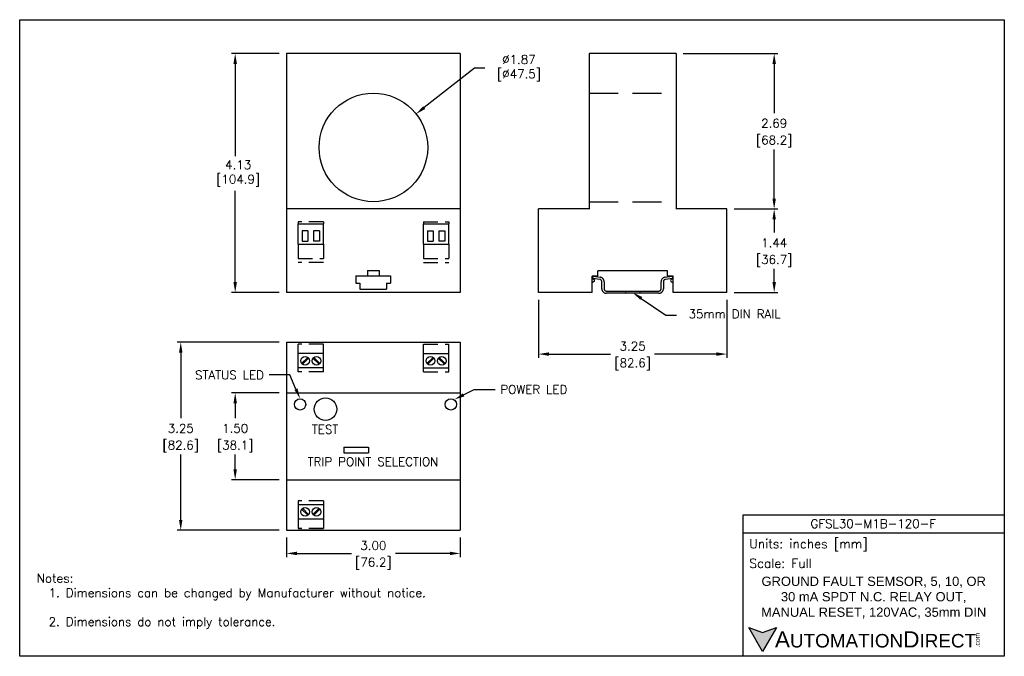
# Model space of a CAD drawing. Extents: x 897.4 to 914.4, y -8.5 to 2.5.
import ezdxf
from ezdxf import colors
from ezdxf.entities.mleader import LeaderData, LeaderLine
from ezdxf.math import Vec2, Vec3

# ---------------------------------------------------------------- set-up
doc = ezdxf.new("R2010")
doc.units = 0
doc.header["$LTSCALE"] = 4
doc.header["$MEASUREMENT"] = 0
doc.linetypes.add('HIDDEN2', pattern=[0.1875, 0.125, -0.0625])
doc.linetypes.add('PHANTOM2', pattern=[1.25, 0.625, -0.125, 0.125, -0.125, 0.125, -0.125])
doc.layers.get('0').update_dxf_attribs({"linetype": 'CONTINUOUS'})
doc.layers.get('DEFPOINTS').update_dxf_attribs({"linetype": 'CONTINUOUS'})
for name, color, linetype in [('DIMENSIONS', 140, 'CONTINUOUS'), ('DIMENSIONS @ 1', 140, 'CONTINUOUS'), ('HIDDEN', 102, 'HIDDEN2'), ('PHANTOM', 130, 'PHANTOM2'), ('TEXT', 140, 'CONTINUOUS')]:
    doc.layers.add(name, color=color, linetype=linetype)
doc.styles.add('\\M+2ABAC\\M+2A6A11', font='txt')
doc.styles.add('ROMANS', font='romans.shx')
doc.styles.get("Standard").update_dxf_attribs({"font": 'romans.shx'})
doc.dimstyles.get("Standard").update_dxf_attribs({"dimtxt": 0.15, "dimasz": 0.18, "dimexe": 0.0625, "dimexo": 0.125, "dimgap": 0.0625, "dimtad": 0, "dimtih": 1, "dimtoh": 1, "dimzin": 0, "dimdsep": 46, "dimtxsty": 'Standard', "dimcen": 0, "dimadec": 0, "dimazin": 0, "dimtfac": 1, "dimtofl": 0, "dimtmove": 0, "dimatfit": 3, "dimfxl": 0, "dimtolj": 1, "dimtzin": 0, "dimarcsym": 0})

# ---------------------------------------------------------------- blocks, each defined once
blk = doc.blocks.new('*D3')
at = {"layer": 'DEFPOINTS', "color": 0}
for p in [(901.13, 1.882), (902.016, 1.882), (902.016, -2.248)]:
    blk.add_point(p, dxfattribs=at)
at = {"layer": 'DIMENSIONS', "color": 0, "lineweight": -2}
for p, q in [((901.891, 1.882), (901.067, 1.882)), ((901.13, 1.702), (901.13, 0.11)), ((901.13, -2.068), (901.13, -0.493)), ((901.891, -2.248), (901.067, -2.248))]:
    blk.add_line(p, q, dxfattribs=at)
at = {"layer": 'DIMENSIONS', "color": 0}
for points in [[(901.1, 1.702), (901.16, 1.702), (901.13, 1.882)], [(901.1, -2.068), (901.16, -2.068), (901.13, -2.248)]]:
    blk.add_solid(points, dxfattribs=at)
at = {"layer": 'DIMENSIONS', "color": 0, "insert": (901.13, -0.191), "char_height": 0.15, "attachment_point": 5}
blk.add_mtext('\\A1; 4.13\\P [104.9]', dxfattribs=at)
blk = doc.blocks.new('*D2')
at = {"layer": 'DEFPOINTS', "color": 0}
for p in [(902.016, -6.357), (905.016, -6.357), (905.016, -6.756)]:
    blk.add_point(p, dxfattribs=at)
at = {"layer": 'DIMENSIONS', "color": 0, "lineweight": -2}
for p, q in [((902.016, -6.482), (902.016, -6.819)), ((905.016, -6.482), (905.016, -6.819)), ((902.196, -6.756), (903.136, -6.756)), ((904.836, -6.756), (903.896, -6.756))]:
    blk.add_line(p, q, dxfattribs=at)
at = {"layer": 'DIMENSIONS', "color": 0}
for points in [[(902.196, -6.726), (902.196, -6.786), (902.016, -6.756)], [(904.836, -6.726), (904.836, -6.786), (905.016, -6.756)]]:
    blk.add_solid(points, dxfattribs=at)
at = {"layer": 'DIMENSIONS', "color": 0, "char_height": 0.15, "attachment_point": 5}
for s, insert in [('\\A1;3.00', (903.516, -6.619)), ('\\A1;[76.2]', (903.516, -6.933))]:
    blk.add_mtext(s, dxfattribs=dict(at, insert=insert))
blk = doc.blocks.new('*D1')
at = {"layer": 'DEFPOINTS', "color": 0}
for p in [(902.016, -3.107), (900.19, -6.357), (902.016, -6.357)]:
    blk.add_point(p, dxfattribs=at)
at = {"layer": 'DIMENSIONS', "color": 0, "lineweight": -2}
for p, q in [((901.891, -3.107), (900.128, -3.107)), ((900.19, -3.287), (900.19, -4.418)), ((900.19, -6.177), (900.19, -5.046)), ((901.891, -6.357), (900.128, -6.357))]:
    blk.add_line(p, q, dxfattribs=at)
at = {"layer": 'DIMENSIONS', "color": 0}
for points in [[(900.16, -3.287), (900.22, -3.287), (900.19, -3.107)], [(900.16, -6.177), (900.22, -6.177), (900.19, -6.357)]]:
    blk.add_solid(points, dxfattribs=at)
at = {"layer": 'DIMENSIONS', "color": 0, "char_height": 0.15, "attachment_point": 5}
for s, insert in [('\\A1;3.25', (900.19, -4.595)), ('\\A1;[82.6]', (900.19, -4.909))]:
    blk.add_mtext(s, dxfattribs=dict(at, insert=insert))
blk = doc.blocks.new('*D0')
at = {"layer": 'DEFPOINTS', "color": 0}
for p in [(906.366, -2.248), (909.618, -2.248), (906.366, -3.312)]:
    blk.add_point(p, dxfattribs=at)
at = {"layer": 'DIMENSIONS', "color": 0, "lineweight": -2}
for p, q in [((906.366, -2.373), (906.366, -3.375)), ((909.618, -2.373), (909.618, -3.375)), ((906.546, -3.312), (907.612, -3.312)), ((909.438, -3.312), (908.372, -3.312))]:
    blk.add_line(p, q, dxfattribs=at)
at = {"layer": 'DIMENSIONS', "color": 0}
for points in [[(906.546, -3.282), (906.546, -3.342), (906.366, -3.312)], [(909.438, -3.282), (909.438, -3.342), (909.618, -3.312)]]:
    blk.add_solid(points, dxfattribs=at)
at = {"layer": 'DIMENSIONS', "color": 0, "char_height": 0.15, "attachment_point": 5}
for s, insert in [('\\A1;3.25', (907.992, -3.175)), ('\\A1;[82.6]', (907.992, -3.489))]:
    blk.add_mtext(s, dxfattribs=dict(at, insert=insert))
blk = doc.blocks.new('*D4')
at = {"layer": 'DEFPOINTS', "color": 0}
for p in [(909.618, -0.804), (909.618, -2.248), (910.436, -2.248)]:
    blk.add_point(p, dxfattribs=at)
at = {"layer": 'DIMENSIONS', "color": 0, "lineweight": -2}
for p, q in [((909.743, -0.804), (910.498, -0.804)), ((910.436, -0.984), (910.436, -1.212)), ((910.436, -2.068), (910.436, -1.84)), ((909.743, -2.248), (910.498, -2.248))]:
    blk.add_line(p, q, dxfattribs=at)
at = {"layer": 'DIMENSIONS', "color": 0}
for points in [[(910.406, -0.984), (910.466, -0.984), (910.436, -0.804)], [(910.406, -2.068), (910.466, -2.068), (910.436, -2.248)]]:
    blk.add_solid(points, dxfattribs=at)
at = {"layer": 'DIMENSIONS', "color": 0, "char_height": 0.15, "attachment_point": 5}
for s, insert in [('\\A1;1.44', (910.436, -1.389)), ('\\A1;[36.7]', (910.436, -1.703))]:
    blk.add_mtext(s, dxfattribs=dict(at, insert=insert))
blk = doc.blocks.new('*D5')
at = {"layer": 'DEFPOINTS', "color": 0}
for p in [(908.742, 1.882), (909.618, -0.804), (910.436, -0.804)]:
    blk.add_point(p, dxfattribs=at)
at = {"layer": 'DIMENSIONS', "color": 0, "lineweight": -2}
for p, q in [((908.867, 1.882), (910.498, 1.882)), ((910.436, 1.702), (910.436, 0.853)), ((910.436, -0.624), (910.436, 0.225)), ((909.743, -0.804), (910.498, -0.804))]:
    blk.add_line(p, q, dxfattribs=at)
at = {"layer": 'DIMENSIONS', "color": 0}
for points in [[(910.406, 1.702), (910.466, 1.702), (910.436, 1.882)], [(910.406, -0.624), (910.466, -0.624), (910.436, -0.804)]]:
    blk.add_solid(points, dxfattribs=at)
at = {"layer": 'DIMENSIONS', "color": 0, "char_height": 0.15, "attachment_point": 5}
for s, insert in [('\\A1;2.69', (910.436, 0.676)), ('\\A1;[68.2]', (910.436, 0.362))]:
    blk.add_mtext(s, dxfattribs=dict(at, insert=insert))
blk = doc.blocks.new('*D6')
at = {"layer": 'DEFPOINTS', "color": 0}
for p in [(902.016, -3.982), (901.13, -5.482), (902.016, -5.482)]:
    blk.add_point(p, dxfattribs=at)
at = {"layer": 'DIMENSIONS', "color": 0, "lineweight": -2}
for p, q in [((901.891, -3.982), (901.067, -3.982)), ((901.13, -4.162), (901.13, -4.418)), ((901.13, -5.302), (901.13, -5.046)), ((901.891, -5.482), (901.067, -5.482))]:
    blk.add_line(p, q, dxfattribs=at)
at = {"layer": 'DIMENSIONS', "color": 0}
for points in [[(901.1, -4.162), (901.16, -4.162), (901.13, -3.982)], [(901.1, -5.302), (901.16, -5.302), (901.13, -5.482)]]:
    blk.add_solid(points, dxfattribs=at)
at = {"layer": 'DIMENSIONS', "color": 0, "char_height": 0.15, "attachment_point": 5}
for s, insert in [('\\A1;1.50', (901.13, -4.595)), ('\\A1;[38.1]', (901.13, -4.909))]:
    blk.add_mtext(s, dxfattribs=dict(at, insert=insert))
blk = doc.blocks.new('*D7')
at = {"layer": 'DEFPOINTS', "color": 0}
for p in [(904.252, 0.836), (902.781, -0.319)]:
    blk.add_point(p, dxfattribs=at)
at = {"layer": 'DIMENSIONS', "color": 0, "lineweight": -2}
for p, q in [((905.26, 1.628), (904.393, 0.947)), ((905.44, 1.628), (905.26, 1.628))]:
    blk.add_line(p, q, dxfattribs=at)
at = {"layer": 'DIMENSIONS', "color": 0}
blk.add_solid([(904.375, 0.971), (904.412, 0.923), (904.252, 0.836)], dxfattribs=at)
at = {"layer": 'DIMENSIONS', "color": 0, "insert": (905.978, 1.628), "char_height": 0.15, "attachment_point": 5}
blk.add_mtext('\\A1; ∅1.87\\P [∅47.5]', dxfattribs=at)

msp = doc.modelspace()

# ---------------------------------------------------------------- hatches: boundary and pattern name
at = {"layer": 'TEXT'}
msp.add_hatch(color=256, dxfattribs=at).paths.add_polyline_path([(910.476, -8.035), (910.236, -8.123), (909.996, -8.035), (910.236, -8.451)])

# ---------------------------------------------------------------- linework, layer by layer
for p, q in [((902.016, 1.882), (902.016, -2.248)), ((905.016, 1.882), (902.016, 1.882)), ((905.016, 1.882), (905.016, -2.248)), ((908.742, 1.882), (907.242, 1.882)), ((907.242, 1.882), (907.242, -0.808)), ((908.742, 1.882), (908.742, -0.808)), ((905.016, -0.804), (902.016, -0.804)), ((906.366, -2.248), (906.366, -0.804)), ((907.242, -0.804), (906.366, -0.804)), ((909.618, -0.802), (908.742, -0.802)), ((909.618, -2.248), (909.618, -0.802)), ((902.215, -1.06), (902.653, -1.06)), ((902.215, -1.41), (902.215, -1.06)), ((902.286, -1.181), (902.286, -1.36)), ((902.386, -1.181), (902.286, -1.181)), ((902.386, -1.181), (902.386, -1.36)), ((902.583, -1.181), (902.483, -1.181)), ((902.483, -1.181), (902.483, -1.36)), ((902.583, -1.181), (902.583, -1.36)), ((902.653, -1.41), (902.653, -1.06)), ((904.379, -1.06), (904.817, -1.06)), ((904.379, -1.41), (904.379, -1.06)), ((904.45, -1.181), (904.55, -1.181)), ((904.45, -1.181), (904.45, -1.36)), ((904.55, -1.181), (904.55, -1.36)), ((904.646, -1.181), (904.646, -1.36)), ((904.646, -1.181), (904.747, -1.181)), ((904.747, -1.181), (904.747, -1.36)), ((904.817, -1.41), (904.817, -1.06)), ((902.215, -1.41), (902.653, -1.41)), ((902.286, -1.36), (902.386, -1.36)), ((902.583, -1.36), (902.483, -1.36)), ((904.379, -1.41), (904.817, -1.41)), ((904.45, -1.36), (904.55, -1.36)), ((904.747, -1.36), (904.646, -1.36)), ((903.413, -1.868), (903.613, -1.868)), ((903.413, -1.868), (903.413, -1.958)), ((903.613, -1.868), (903.613, -1.958)), ((903.213, -1.958), (903.213, -2.088)), ((903.213, -1.958), (903.813, -1.958)), ((903.813, -1.958), (903.813, -2.088)), ((907.292, -2.248), (907.292, -1.967)), ((907.392, -1.967), (907.292, -1.967)), ((907.292, -2.005), (907.326, -2.024)), ((908.592, -1.873), (907.392, -1.873)), ((907.392, -1.967), (907.392, -1.873)), ((908.592, -1.967), (908.592, -1.873)), ((908.692, -1.967), (908.592, -1.967)), ((908.692, -2.005), (908.658, -2.024)), ((908.692, -2.248), (908.692, -1.967)), ((903.213, -2.088), (903.283, -2.088)), ((903.283, -2.088), (903.283, -2.188)), ((903.283, -2.188), (903.743, -2.188)), ((903.743, -2.088), (903.743, -2.188)), ((903.743, -2.088), (903.813, -2.088)), ((907.326, -2.059), (907.292, -2.078)), ((908.658, -2.059), (908.692, -2.078)), ((905.016, -2.248), (902.016, -2.248)), ((907.292, -2.248), (906.366, -2.248)), ((909.618, -2.248), (908.692, -2.248)), ((902.016, -3.107), (902.016, -6.357)), ((902.016, -3.107), (905.016, -3.107)), ((905.016, -3.107), (905.016, -6.357)), ((902.653, -3.3), (902.215, -3.3)), ((902.215, -3.55), (902.215, -3.3)), ((902.215, -3.55), (902.215, -3.3)), ((902.382, -3.368), (902.277, -3.474)), ((902.396, -3.382), (902.29, -3.488)), ((902.473, -3.382), (902.578, -3.488)), ((902.486, -3.368), (902.592, -3.474)), ((902.653, -3.55), (902.653, -3.3)), ((904.379, -3.3), (904.817, -3.3)), ((904.379, -3.55), (904.379, -3.3)), ((904.546, -3.368), (904.44, -3.474)), ((904.56, -3.382), (904.454, -3.488)), ((904.637, -3.382), (904.742, -3.488)), ((904.65, -3.368), (904.756, -3.474)), ((904.817, -3.55), (904.817, -3.3)), ((904.817, -3.55), (904.817, -3.3)), ((902.653, -3.55), (902.215, -3.55)), ((904.379, -3.55), (904.817, -3.55)), ((902.016, -3.982), (905.016, -3.982)), ((903.003, -4.919), (903.434, -4.919)), ((903.003, -4.919), (903.003, -5.019)), ((903.434, -4.919), (903.434, -5.019)), ((903.003, -5.019), (903.434, -5.019)), ((902.016, -5.482), (905.016, -5.482)), ((902.653, -5.914), (902.215, -5.914)), ((902.215, -5.914), (902.215, -6.164)), ((902.215, -5.914), (902.215, -6.164)), ((902.653, -5.914), (902.653, -6.164)), ((902.382, -6.096), (902.277, -5.99)), ((902.396, -6.082), (902.29, -5.976)), ((902.473, -6.082), (902.578, -5.976)), ((902.486, -6.096), (902.592, -5.99)), ((902.653, -6.164), (902.215, -6.164)), ((902.016, -6.357), (905.016, -6.357)), ((902.653, -6.357), (902.215, -6.357))]:
    msp.add_line(p, q)
for centre, radius in [((903.516, 0.258), 0.938), ((902.336, -3.427), 0.0751), ((902.533, -3.427), 0.0751), ((904.5, -3.427), 0.0751), ((904.696, -3.427), 0.0751), ((902.688, -4.262), 0.195), ((902.25, -4.181), 0.0981), ((904.853, -4.181), 0.0981), ((902.336, -6.037), 0.0751), ((902.533, -6.037), 0.0751)]:
    msp.add_circle(centre, radius)
for centre, start, end in [((907.316, -2.041), 299.3578, 60.3955), ((908.668, -2.041), 119.6045, 240.6422)]:
    msp.add_arc(centre, 0.0197, start, end)
at = {"layer": 'DEFPOINTS'}
msp.add_lwpolyline([(914.409, -8.534), (897.409, -8.534), (897.409, 2.466), (914.409, 2.466)], close=True, dxfattribs=at)
at = {"layer": 'HIDDEN'}
for p, q in [((907.242, 1.196), (908.742, 1.196)), ((907.242, -0.679), (908.742, -0.679))]:
    msp.add_line(p, q, dxfattribs=at)
at = {"layer": 'HIDDEN', "ltscale": 0.5}
for p, q in [((902.653, -1.028), (902.215, -1.028)), ((902.215, -1.028), (902.215, -1.06)), ((902.653, -1.028), (902.653, -1.06)), ((904.379, -1.028), (904.817, -1.028)), ((904.379, -1.028), (904.379, -1.06)), ((904.817, -1.028), (904.817, -1.06)), ((902.215, -1.41), (902.215, -1.728)), ((902.653, -1.41), (902.653, -1.728)), ((904.379, -1.41), (904.379, -1.728)), ((904.817, -1.41), (904.817, -1.728)), ((902.215, -1.661), (902.653, -1.661)), ((904.379, -1.661), (904.817, -1.661)), ((902.653, -1.728), (902.215, -1.728)), ((904.379, -1.728), (904.817, -1.728)), ((902.653, -3.14), (902.215, -3.14)), ((902.215, -3.3), (902.215, -3.14)), ((902.653, -3.3), (902.653, -3.14)), ((904.379, -3.14), (904.817, -3.14)), ((904.379, -3.3), (904.379, -3.14)), ((904.817, -3.3), (904.817, -3.14)), ((902.215, -3.618), (902.215, -3.55)), ((902.653, -3.618), (902.653, -3.55)), ((904.379, -3.618), (904.379, -3.55)), ((904.817, -3.618), (904.817, -3.55)), ((902.653, -3.618), (902.215, -3.618)), ((904.379, -3.618), (904.817, -3.618)), ((902.653, -5.846), (902.215, -5.846)), ((902.215, -5.846), (902.215, -5.914)), ((902.653, -5.846), (902.653, -5.914)), ((902.215, -6.164), (902.215, -6.324)), ((902.653, -6.164), (902.653, -6.324)), ((902.653, -6.324), (902.215, -6.324))]:
    msp.add_line(p, q, dxfattribs=at)
at = {"layer": 'PHANTOM'}
for p, q in [((907.303, -2.006), (907.308, -1.967)), ((907.426, -2.021), (907.303, -2.006)), ((907.308, -1.967), (907.431, -1.982)), ((908.553, -1.982), (908.676, -1.967)), ((908.681, -2.006), (908.558, -2.021)), ((908.676, -1.967), (908.681, -2.006)), ((907.461, -2.183), (907.461, -2.061)), ((907.5, -2.061), (907.5, -2.183)), ((908.484, -2.183), (908.484, -2.061)), ((908.524, -2.061), (908.524, -2.183)), ((907.539, -2.223), (907.868, -2.223)), ((907.868, -2.262), (907.539, -2.262)), ((907.868, -2.223), (907.868, -2.262)), ((907.868, -2.223), (908.116, -2.223)), ((908.116, -2.262), (907.868, -2.262)), ((908.116, -2.223), (908.116, -2.262)), ((908.116, -2.223), (908.445, -2.223)), ((908.445, -2.262), (908.116, -2.262))]:
    msp.add_line(p, q, dxfattribs=at)
for centre, radius, start, end in [((907.421, -2.061), 0.0394, 0, 82.875), ((907.421, -2.061), 0.0787, 0, 82.875), ((908.563, -2.061), 0.0787, 97.125, 180), ((908.563, -2.061), 0.0394, 97.125, 180), ((907.539, -2.183), 0.0787, 180, 270), ((907.539, -2.183), 0.0394, 180, 270), ((908.445, -2.183), 0.0394, 270, 0), ((908.445, -2.183), 0.0787, 270, 0)]:
    msp.add_arc(centre, radius, start, end, dxfattribs=at)
at = {"layer": 'TEXT'}
msp.add_line((909.9, -6.4), (914.409, -6.4), dxfattribs=at)
for points in [[(909.9, -8.534), (909.9, -6.089), (914.409, -6.089), (914.409, -8.534)], [(910.476, -8.035), (910.236, -8.451), (909.996, -8.035), (910.236, -8.123)]]:
    msp.add_lwpolyline(points, close=True, dxfattribs=at)

# ---------------------------------------------------------------- texts
at = {"layer": 'DIMENSIONS', "char_height": 0.15, "attachment_point": 1, "style": 'ROMANS'}
for s, insert in [('TEST', (902.454, -4.537)), ('TRIP POINT SELECTION', (902.381, -5.096))]:
    msp.add_mtext_dynamic_manual_height_columns(s, width=2.63477, gutter_width=0.75, heights=[0], dxfattribs=dict(at, insert=insert))
at = {"layer": 'TEXT'}
for s, insert, char_height, width, attachment_point, style in [('GFSL30-M1B-120-F', (912.147, -6.242), 0.15, 3.02617, 5, 'ROMANS'), (' Units: inches [mm]', (909.9, -6.616), 0.15543, 4.50977, 4, 'ROMANS'), (' Scale: Full', (909.9, -6.927), 0.15543, 4.50977, 4, 'ROMANS'), ('{\\fArial|b0|i0|c0|p34;     \\H1.2x;A\\H0.8333x;UTOMATION\\H1.2x;D\\H0.8333x;IRECT}', (909.996, -8.243), 0.23315, 3.94941, 4, '\\M+2ABAC\\M+2A6A11')]:
    msp.add_mtext(s, dxfattribs=dict(at, insert=insert, char_height=char_height, width=width, attachment_point=attachment_point, style=style))
at = {"layer": 'TEXT', "insert": (897.704, -7.111), "char_height": 0.15, "attachment_point": 1, "style": 'ROMANS'}
msp.add_mtext_dynamic_manual_height_columns('Notes:\\P  1. Dimensions can be changed by Manufacturer without notice.\\P\\P  2. Dimensions do not imply tolerance.', width=11.04487, gutter_width=0.75, heights=[0], dxfattribs=at)
at = {"layer": 'TEXT', "insert": (912.154, -7.519), "char_height": 0.16, "width": 4.03344, "attachment_point": 5}
msp.add_mtext('{\\fArial|b0|i0|c0|p34;GROUND FAULT SEMSOR, 5, 10, OR 30 mA SPDT N.C. RELAY OUT, MANUAL RESET, 120VAC, 35mm DIN}', dxfattribs=at)
at = {"layer": 'TEXT', "insert": (913.901, -8.38), "char_height": 0.08393, "width": 0.24872, "attachment_point": 1, "rotation": 90, "style": '\\M+2ABAC\\M+2A6A11'}
msp.add_mtext('{\\fArial|b0|i0|c0|p34;.com}', dxfattribs=at)

# ---------------------------------------------------------------- dimensions: what is measured, and where the dimension line sits
at = {"layer": 'DIMENSIONS @ 1'}
dim = msp.add_linear_dim(base=(901.13, 1.882), p1=(902.016, -2.248), p2=(902.016, 1.882), angle=90, text=' <>', dimstyle='Standard', override={"dimscale": 1, "dimpost": '\\X', "dimtix": 0, "dimtofl": 0, "dimtmove": 0, "dimatfit": 3}, dxfattribs=at)
dim.commit()
dim.dimension.update_dxf_attribs({"geometry": '*D3', "text_midpoint": (901.13, -0.191), "dimtype": 128})
dim = msp.add_diameter_dim_2p(p1=(902.781, -0.319), p2=(904.252, 0.836), text=' <>', dimstyle='Standard', override={"dimscale": 1, "dimpost": '\\X', "dimtix": 0, "dimtofl": 0, "dimtmove": 0, "dimatfit": 3}, dxfattribs=at)
dim.commit()
dim.dimension.update_dxf_attribs({"geometry": '*D7', "text_midpoint": (905.978, 1.628), "dimtype": 131})
for base, p1, p2, picture, middle in [((910.436, -0.804), (908.742, 1.882), (909.618, -0.804), '*D5', (910.436, 0.539)), ((910.436, -2.248), (909.618, -0.804), (909.618, -2.248), '*D4', (910.436, -1.526)), ((900.19, -6.357), (902.016, -3.107), (902.016, -6.357), '*D1', (900.19, -4.732)), ((901.13, -5.482), (902.016, -3.982), (902.016, -5.482), '*D6', (901.13, -4.732))]:
    dim = msp.add_linear_dim(base=base, p1=p1, p2=p2, angle=90, dimstyle='Standard', override={"dimscale": 1, "dimpost": '\\X', "dimtix": 0, "dimtofl": 0, "dimtmove": 0, "dimatfit": 3}, dxfattribs=at)
    dim.commit()
    dim.dimension.update_dxf_attribs({"geometry": picture, "text_midpoint": middle})
for base, p1, p2, picture, middle in [((906.366, -3.312), (909.618, -2.248), (906.366, -2.248), '*D0', (907.992, -3.312)), ((905.016, -6.756), (902.016, -6.357), (905.016, -6.357), '*D2', (903.516, -6.756))]:
    dim = msp.add_linear_dim(base=base, p1=p1, p2=p2, dimstyle='Standard', override={"dimscale": 1, "dimpost": '\\X', "dimtix": 0, "dimtofl": 0, "dimtmove": 0, "dimatfit": 3}, dxfattribs=at)
    dim.commit()
    dim.dimension.update_dxf_attribs({"geometry": picture, "text_midpoint": middle})

# ---------------------------------------------------------------- leaders
at = {"layer": 'DIMENSIONS'}
ml = msp.add_multileader_mtext('Standard', dxfattribs=at)
ml.set_content('STATUS LED', color=256)
ml.set_leader_properties()
ml.build(insert=Vec2(0, 0))
ml.multileader.update_dxf_attribs({"text_left_attachment_type": 2, "text_right_attachment_type": 2, "dogleg_length": 0.36, "arrow_head_size": 0.18})
ctx = ml.context
ctx.base_point, ctx.char_height, ctx.arrow_head_size, ctx.landing_gap_size, ctx.plane_origin = Vec3(900.221, -3.673), 0.15, 0.18, 0.09, Vec3(902.25, -4.083)
ctx.left_attachment, ctx.right_attachment, ctx.text_align_type = 2, 2, 2
notes = []
notes.append((ctx, [(0, (1, 1, 0), (902.076, -3.673), (-1, 0), 0.36, [(0, [(902.25, -4.083)], 0, [])])]))
ctx.mtext.insert, ctx.mtext.alignment, ctx.mtext.flow_direction = Vec3(901.626, -3.598), 3, 5
ml = msp.add_multileader_mtext('Standard', dxfattribs=at)
ml.set_content('POWER LED', color=256)
ml.set_leader_properties()
ml.build(insert=Vec2(0, 0))
ml.multileader.update_dxf_attribs({"text_left_attachment_type": 2, "text_right_attachment_type": 2, "dogleg_length": 0.36, "arrow_head_size": 0.18})
ctx = ml.context
ctx.base_point, ctx.char_height, ctx.arrow_head_size, ctx.landing_gap_size, ctx.plane_origin = Vec3(905.618, -3.923), 0.15, 0.18, 0.09, Vec3(904.913, -4.098)
ctx.left_attachment, ctx.right_attachment = 2, 2
notes.append((ctx, [(0, (1, 1, 0), (905.258, -3.923), (1, 0), 0.36, [(0, [(904.913, -4.098)], 0, [])])]))
ctx.mtext.insert, ctx.mtext.flow_direction = Vec3(905.708, -3.848), 5
at = {"layer": 'TEXT'}
ml = msp.add_multileader_mtext('Standard', dxfattribs=at)
ml.set_content('{\\H0.8x;35mm DIN RAIL} ', color=256)
ml.set_leader_properties()
ml.build(insert=Vec2(0, 0))
ml.multileader.update_dxf_attribs({"text_left_attachment_type": 2, "text_right_attachment_type": 2, "dogleg_length": 0.36, "arrow_head_size": 0.18})
ctx = ml.context
ctx.base_point, ctx.char_height, ctx.arrow_head_size, ctx.landing_gap_size, ctx.plane_origin = Vec3(908.748, -2.638), 0.1875, 0.18, 0.1, Vec3(885.347, 42.661)
ctx.left_attachment, ctx.right_attachment, ctx.text_align_type = 2, 2, 1
notes.append((ctx, [(0, (1, 1, 0), (908.564, -2.638), (1, 0), 0.185, [(0, [(907.992, -2.248)], 0, [])])]))
ctx.mtext.insert, ctx.mtext.alignment, ctx.mtext.flow_direction = Vec3(909.752, -2.544), 2, 5
for ctx, leaders in notes:
    for number, flags, end, landing, length, lines in leaders:
        leader = LeaderData()
        leader.index, (leader.has_last_leader_line, leader.has_dogleg_vector, leader.attachment_direction) = number, flags
        leader.last_leader_point, leader.dogleg_vector, leader.dogleg_length = Vec3(end), Vec3(landing), length
        for number, points, colour, breaks in lines:
            line = LeaderLine()
            line.index, line.vertices, line.color, line.breaks = number, Vec3.list(points), colors.encode_raw_color(colour), breaks
            leader.lines.append(line)
        ctx.leaders.append(leader)

doc.saveas('drawing.dxf')
